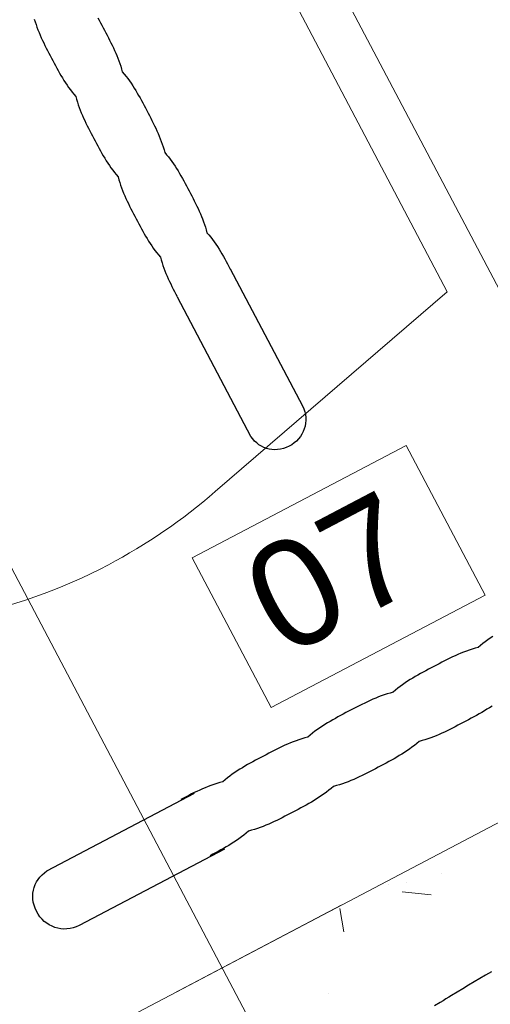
# Model space of a CAD drawing. Header units: metres. Extents: x 7408630 to 7411134, y 5569633 to 5570339.
# Tile 73 of 76: x 7410494.57 to 7410494.818, y 5569901.392 to 5569901.912. Entities that reach past the tile are written whole.
import ezdxf
from ezdxf.enums import TextEntityAlignment as Align

# ---------------------------------------------------------------- set-up
doc = ezdxf.new("R2010")
doc.units = ezdxf.units.M
doc.header["$MEASUREMENT"] = 0
doc.linetypes.add('216-500', pattern=[2.5, 1.5, -1])
doc.linetypes.add('HIDDEN2', pattern=[4.762499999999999, 3.175, -1.5875])
doc.layers.add('0-wypos-sanitarne', color=1, linetype='Continuous')
for name, color, linetype, lineweight in [('0_LEGENDA', 253, 'Continuous', 13), ('1_POSADZKA PODZIAŁY', 151, 'Continuous', 0), ('OPIS POM NOWE', 140, 'Continuous', 5), ('Opis_pom', 9, 'Continuous', 18), ('WYBURZENIA HATCH', 253, 'Continuous', 0)]:
    doc.layers.add(name, color=color, linetype=linetype, lineweight=lineweight)
doc.layers.add('Wyburzenia', color=7, linetype='Continuous', lineweight=13, true_color=0xb0b0b0)
doc.styles.add('ARIAL', font='tahoma.ttf')
doc.styles.add('ROMANS07', font='arial.ttf')

# ---------------------------------------------------------------- blocks, each defined once
blk = doc.blocks.new('A$C351F644B')
for p, q in [((-16.70716144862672, 35.71644505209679), (-13.07346640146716, 19.98303263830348)), ((13.07346640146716, 19.98303263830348), (-13.07346640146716, 19.98303263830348)), ((-20, 17.5), (20, 17.5))]:
    blk.add_line(p, q)
for centre, radius, start, end in [((11.91658841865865, 42.50000000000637), 29.41658841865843, 163.5182619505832, 180), ((11.91658841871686, 42.50000000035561), 29.41658841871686, 180.0000000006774, 193.3325782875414)]:
    blk.add_arc(centre, radius, start, end)
blk = doc.blocks.new('5rtfgvb')
for p, q in [((131012.3061175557, 14716.86133299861), (131012.2891857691, 14716.70979684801)), ((131012.2612772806, 14716.25757600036), (131012.2586849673, 14716.1071201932)), ((131012.2670582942, 14716.4078711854), (131012.2612772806, 14716.25757600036)), ((131012.2763844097, 14716.55890208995), (131012.2670582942, 14716.4078711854)), ((131012.2891857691, 14716.70979684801), (131012.2763844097, 14716.55890208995)), ((131012.2586849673, 14716.1071201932), (131012.2589336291, 14715.95719565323)), ((131012.2589336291, 14715.95719565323), (131012.2613558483, 14715.80716811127)), ((131012.2613558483, 14715.80716811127), (131012.2664635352, 14715.65780287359)), ((131012.2664635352, 14715.65780287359), (131012.2733271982, 14715.50815465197)), ((131012.2733271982, 14715.50815465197), (131012.2820166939, 14715.3590953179)), ((131012.2820166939, 14715.3590953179), (131012.2918890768, 14715.20970405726)), ((131012.2918890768, 14715.20970405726), (131012.303014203, 14715.06085273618)), ((131015.4154462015, 14715.63103476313), (131015.4307297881, 14715.48080678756)), ((131015.4307297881, 14715.48080678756), (131015.4452480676, 14715.33109071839)), ((131015.4452480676, 14715.33109071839), (131015.4586324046, 14715.18113349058)), ((131012.303014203, 14715.06085273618), (131012.3148923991, 14714.91163277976)), ((131012.3148923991, 14714.91163277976), (131012.3273314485, 14714.76260504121)), ((131012.3273314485, 14714.76260504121), (131012.3399260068, 14714.61344626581)), ((131015.4586324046, 14715.18113349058), (131015.4717057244, 14715.03143833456)), ((131015.4717057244, 14715.03143833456), (131015.484336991, 14714.88184974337)), ((131015.484336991, 14714.88184974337), (131015.4971446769, 14714.73357507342)), ((131015.4971446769, 14714.73357507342), (131015.5095225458, 14714.58526369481)), ((131012.3399260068, 14714.61344626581), (131012.352770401, 14714.46474178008)), ((131012.352770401, 14714.46474178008), (131012.3657580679, 14714.31604953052)), ((131012.3657580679, 14714.31604953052), (131012.3793188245, 14714.16740622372)), ((131012.3793188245, 14714.16740622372), (131012.3936204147, 14714.01853755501)), ((131015.5095225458, 14714.58526369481), (131015.5216138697, 14714.43692784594)), ((131015.5216138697, 14714.43692784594), (131015.5327022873, 14714.28850634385)), ((131015.5327022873, 14714.28850634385), (131015.542931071, 14714.1400114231)), ((131012.3936204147, 14714.01853755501), (131012.4091869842, 14713.87006555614)), ((131012.4091869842, 14713.87006555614), (131012.4258997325, 14713.72169144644)), ((131012.4258997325, 14713.72169144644), (131012.4446182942, 14713.57348864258)), ((131015.542931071, 14714.1400114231), (131015.5515838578, 14713.99138190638)), ((131015.5515838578, 14713.99138190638), (131015.5585173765, 14713.84260555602)), ((131015.5585173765, 14713.84260555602), (131015.5633385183, 14713.69321584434)), ((131015.5633385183, 14713.69321584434), (131015.5662604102, 14713.54409688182)), ((131012.4446182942, 14713.57348864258), (131012.4649495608, 14713.42499061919)), ((131012.4649495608, 14713.42499061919), (131012.4879662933, 14713.27715489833)), ((131012.4879662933, 14713.27715489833), (131012.5132753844, 14713.12951495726)), ((131012.5132753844, 14713.12951495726), (131012.5414499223, 14712.98211974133)), ((131015.5636511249, 14713.24513702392), (131015.5577023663, 14713.09511614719)), ((131015.5663168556, 14713.3947331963), (131015.5636511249, 14713.24513702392)), ((131015.5662604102, 14713.54409688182), (131015.5663168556, 14713.3947331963)), ((131012.5414499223, 14712.98211974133), (131012.5726698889, 14712.83455166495)), ((131012.5726698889, 14712.83455166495), (131012.6075782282, 14712.68773154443)), ((131012.6075782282, 14712.68773154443), (131012.6459251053, 14712.54120509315)), ((131015.5183285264, 14712.64364791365), (131015.4966442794, 14712.4919945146)), ((131015.5353214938, 14712.79446770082), (131015.5183285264, 14712.64364791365)), ((131015.5484461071, 14712.94495711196), (131015.5353214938, 14712.79446770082)), ((131015.5577023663, 14713.09511614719), (131015.5484461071, 14712.94495711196)), ((131012.6459251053, 14712.54120509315), (131012.6884268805, 14712.39503348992)), ((131012.6884268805, 14712.39503348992), (131012.7349769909, 14712.24877468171)), ((131012.7139025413, 14712.096740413), (131012.6968397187, 14711.94504875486)), ((131012.7349769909, 14712.24877468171), (131012.7139025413, 14712.096740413)), ((131015.4966442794, 14712.4919945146), (131015.5438041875, 14712.34535483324)), ((131015.5438041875, 14712.34535483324), (131015.5863793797, 14712.1983235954)), ((131015.5863793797, 14712.1983235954), (131015.6249429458, 14712.05094974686)), ((131012.6746423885, 14711.64225122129), (131012.6688980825, 14711.4915262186)), ((131012.6839317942, 14711.79371194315), (131012.6746423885, 14711.64225122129)), ((131012.6968397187, 14711.94504875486), (131012.6839317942, 14711.79371194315)), ((131015.6249429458, 14712.05094974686), (131015.6596748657, 14711.90281570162)), ((131015.6596748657, 14711.90281570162), (131015.6910748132, 14711.75483004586)), ((131015.6910748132, 14711.75483004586), (131015.7192162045, 14711.6061331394)), ((131015.7192162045, 14711.6061331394), (131015.7445987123, 14711.45763356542)), ((131012.6688980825, 14711.4915262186), (131012.666174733, 14711.34091490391)), ((131012.666174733, 14711.34091490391), (131012.6664478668, 14711.19070381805)), ((131012.6664478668, 14711.19070381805), (131012.669050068, 14711.04025869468)), ((131015.7445987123, 14711.45763356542), (131015.7672957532, 14711.30847168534)), ((131015.7672957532, 14711.30847168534), (131015.7879502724, 14711.15956831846)), ((131015.7879502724, 14711.15956831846), (131015.806467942, 14711.01033813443)), ((131012.669050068, 14711.04025869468), (131012.6741944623, 14710.89046364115)), ((131012.6741944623, 14710.89046364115), (131012.6812013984, 14710.74082765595)), ((131012.6812013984, 14710.74082765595), (131012.6900708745, 14710.59135073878)), ((131012.6900708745, 14710.59135073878), (131012.6999799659, 14710.44152966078)), ((131015.806467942, 14711.01033813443), (131015.82339738, 14710.86111662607)), ((131015.82339738, 14710.86111662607), (131015.8387875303, 14710.71133070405)), ((131015.8387875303, 14710.71133070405), (131015.8532813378, 14710.56190118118)), ((131015.8532813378, 14710.56190118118), (131015.8666656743, 14710.41194395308)), ((131012.6999799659, 14710.44152966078), (131012.7112850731, 14710.2922607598)), ((131012.7112850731, 14710.2922607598), (131012.7231877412, 14710.14275426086)), ((131012.7231877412, 14710.14275426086), (131012.7356390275, 14709.99358324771)), ((131015.8666656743, 14710.41194395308), (131015.8797267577, 14710.26239206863)), ((131015.8797267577, 14710.26239206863), (131015.8923947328, 14710.1123736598)), ((131015.8923947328, 14710.1123736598), (131015.905312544, 14709.96280953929)), ((131012.7356390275, 14709.99358324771), (131012.7482702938, 14709.8439946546)), ((131012.7482702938, 14709.8439946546), (131012.7611513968, 14709.69486035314)), ((131012.7611513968, 14709.69486035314), (131012.7741757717, 14709.54573828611)), ((131012.7741757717, 14709.54573828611), (131012.7877732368, 14709.39666516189)), ((131015.905312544, 14709.96280953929), (131015.9178127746, 14709.81306543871)), ((131015.9178127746, 14709.81306543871), (131015.9300142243, 14709.66344013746)), ((131015.9300142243, 14709.66344013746), (131015.9411062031, 14709.51328713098)), ((131015.9411062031, 14709.51328713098), (131015.9514451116, 14709.36350275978)), ((131012.7877732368, 14709.39666516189), (131012.8019804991, 14709.24721116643)), ((131012.8019804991, 14709.24721116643), (131012.8175837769, 14709.09830935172)), ((131012.8175837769, 14709.09830935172), (131012.8343454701, 14708.94936215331)), ((131015.9514451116, 14709.36350275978), (131015.9601014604, 14709.21314173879)), ((131015.9601014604, 14709.21314173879), (131015.9671451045, 14709.06307593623)), ((131015.9671451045, 14709.06307593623), (131015.972076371, 14708.91239677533)), ((131012.8343454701, 14708.94936215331), (131012.8528141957, 14708.8007050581)), ((131012.8528141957, 14708.8007050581), (131012.8731821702, 14708.65177721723)), ((131012.8731821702, 14708.65177721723), (131012.8960923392, 14708.50349944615)), ((131012.8960923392, 14708.50349944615), (131012.9214381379, 14708.35542968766)), ((131015.9726005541, 14708.46015081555), (131015.9667863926, 14708.30855394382)), ((131015.972076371, 14708.91239677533), (131015.9749651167, 14708.76197612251)), ((131015.9751561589, 14708.61103644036), (131015.9726005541, 14708.46015081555)), ((131015.9749651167, 14708.76197612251), (131015.9751561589, 14708.61103644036)), ((131012.9214381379, 14708.35542968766), (131012.9496493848, 14708.20760465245)), ((131012.9496493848, 14708.20760465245), (131012.9809060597, 14708.05960676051)), ((131012.9809060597, 14708.05960676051), (131013.0158511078, 14707.91235682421)), ((131015.9448057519, 14708.00490901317), (131015.9279229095, 14707.85279977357)), ((131015.9576402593, 14708.15710545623), (131015.9448057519, 14708.00490901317)), ((131015.9667863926, 14708.30855394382), (131015.9576402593, 14708.15710545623)), ((131013.0158511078, 14707.91235682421), (131013.0542714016, 14707.76497073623)), ((131013.0542714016, 14707.76497073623), (131013.0969531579, 14707.61838155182)), ((131013.0969531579, 14707.61838155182), (131013.1436832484, 14707.47170516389)), ((131013.1436832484, 14707.47170516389), (131013.1224655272, 14707.31965865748)), ((131015.9279229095, 14707.85279977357), (131015.9066353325, 14707.69988139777)), ((131015.9066353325, 14707.69988139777), (131015.953370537, 14707.55652474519)), ((131015.953370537, 14707.55652474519), (131015.9956066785, 14707.41177362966)), ((131015.9956066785, 14707.41177362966), (131016.0339989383, 14707.26640559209)), ((131013.0923515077, 14707.01661795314), (131013.0830621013, 14706.86515722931)), ((131013.105259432, 14707.16795476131), (131013.0923515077, 14707.01661795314)), ((131013.1224655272, 14707.31965865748), (131013.105259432, 14707.16795476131)), ((131016.0339989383, 14707.26640559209), (131016.0685717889, 14707.12013408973)), ((131016.0685717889, 14707.12013408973), (131016.0998738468, 14706.97329461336)), ((131016.0998738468, 14706.97329461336), (131016.1279173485, 14706.82574388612)), ((131013.0773177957, 14706.71443222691), (131013.0747254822, 14706.56397642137)), ((131013.0747254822, 14706.56397642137), (131013.0749986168, 14706.41376533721)), ((131013.0749986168, 14706.41376533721), (131013.0776008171, 14706.26332021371)), ((131013.0830621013, 14706.86515722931), (131013.0773177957, 14706.71443222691)), ((131016.1279173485, 14706.82574388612), (131016.1532509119, 14706.67781739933)), ((131016.1532509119, 14706.67781739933), (131016.1759112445, 14706.52908533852)), ((131016.1759112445, 14706.52908533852), (131016.1966968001, 14706.38033747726)), ((131016.1966968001, 14706.38033747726), (131016.2152022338, 14706.23125056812)), ((131013.0776008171, 14706.26332021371), (131013.0827452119, 14706.11352516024)), ((131013.0827452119, 14706.11352516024), (131013.0897521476, 14705.96388917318)), ((131013.0897521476, 14705.96388917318), (131013.098621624, 14705.81441225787)), ((131016.2152022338, 14706.23125056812), (131016.2321316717, 14706.08202905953)), ((131016.2321316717, 14706.08202905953), (131016.2475095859, 14705.93238640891)), ((131016.2475095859, 14705.93238640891), (131016.2619911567, 14705.78310016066)), ((131013.098621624, 14705.81441225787), (131013.1085307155, 14705.66459117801)), ((131013.1085307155, 14705.66459117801), (131013.1199790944, 14705.51533451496)), ((131013.1199790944, 14705.51533451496), (131013.1318939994, 14705.36568473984)), ((131013.1318939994, 14705.36568473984), (131013.1443452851, 14705.21651372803)), ((131016.2619911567, 14705.78310016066), (131016.2756253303, 14705.63359721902)), ((131016.2756253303, 14705.63359721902), (131016.2886497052, 14705.48447515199)), ((131016.2886497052, 14705.48447515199), (131016.3012442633, 14705.33531637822)), ((131016.3012442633, 14705.33531637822), (131016.3140886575, 14705.18661189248)), ((131013.1443452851, 14705.21651372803), (131013.1569765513, 14705.06692513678)), ((131013.1569765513, 14705.06692513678), (131013.1698209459, 14704.91822065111)), ((131013.1698209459, 14704.91822065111), (131013.1828086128, 14704.76952840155)), ((131016.3140886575, 14705.18661189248), (131016.3265032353, 14705.03787069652)), ((131016.3265032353, 14705.03787069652), (131016.3384879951, 14704.88909279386)), ((131016.3384879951, 14704.88909279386), (131016.349482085, 14704.74008596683)), ((131013.1828086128, 14704.76952840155), (131013.1963693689, 14704.62088509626)), ((131013.1963693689, 14704.62088509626), (131013.210396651, 14704.47184868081)), ((131013.210396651, 14704.47184868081), (131013.2259632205, 14704.32337668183)), ((131013.2259632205, 14704.32337668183), (131013.2426759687, 14704.17500257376)), ((131016.349482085, 14704.74008596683), (131016.3596043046, 14704.59114899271)), ((131016.3596043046, 14704.59114899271), (131016.3681505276, 14704.44207742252)), ((131016.3681505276, 14704.44207742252), (131016.3751207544, 14704.29287125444)), ((131016.3751207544, 14704.29287125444), (131016.3798353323, 14704.14303949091)), ((131013.2426759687, 14704.17500257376), (131013.2611079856, 14704.02677529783)), ((131013.2611079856, 14704.02677529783), (131013.2814392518, 14703.87827727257)), ((131013.2814392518, 14703.87827727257), (131013.3043127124, 14703.73042931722)), ((131016.3798353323, 14704.14303949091), (131016.3826506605, 14703.99347847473)), ((131016.382743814, 14703.84368497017), (131016.3801147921, 14703.69365898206)), ((131016.3826506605, 14703.99347847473), (131016.382743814, 14703.84368497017)), ((131013.3043127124, 14703.73042931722), (131013.3296218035, 14703.5827893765)), ((131013.3296218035, 14703.5827893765), (131013.3577963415, 14703.43539415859)), ((131013.3577963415, 14703.43539415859), (131013.3890163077, 14703.28782608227)), ((131013.3890163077, 14703.28782608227), (131013.4240679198, 14703.14101820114)), ((131016.3650076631, 14703.39233289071), (131016.3520630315, 14703.24142589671)), ((131016.3742272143, 14703.5429217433), (131016.3650076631, 14703.39233289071)), ((131016.3801147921, 14703.69365898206), (131016.3742272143, 14703.5429217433)), ((131013.4240679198, 14703.14101820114), (131013.4625825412, 14702.99421743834)), ((131013.4625825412, 14702.99421743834), (131013.5053708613, 14702.84807030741)), ((131013.5053708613, 14702.84807030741), (131013.5522075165, 14702.70183597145)), ((131016.3351067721, 14703.09017629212), (131016.3138890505, 14702.93812978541)), ((131016.3138890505, 14702.93812978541), (131016.360835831, 14702.79060599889)), ((131016.3520630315, 14703.24142589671), (131016.3351067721, 14703.09017629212)), ((131016.360835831, 14702.79060599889), (131016.4033778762, 14702.64227307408)), ((131013.5006993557, 14702.24543483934), (131013.4911601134, 14702.0935198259)), ((131013.5137138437, 14702.3972137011), (131013.5006993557, 14702.24543483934)), ((131013.5308832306, 14702.54934741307), (131013.5137138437, 14702.3972137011)), ((131013.5522075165, 14702.70183597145), (131013.5308832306, 14702.54934741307)), ((131016.4033778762, 14702.64227307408), (131016.4418715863, 14702.49402735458)), ((131016.4418715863, 14702.49402735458), (131016.4766769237, 14702.34503367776)), ((131016.4766769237, 14702.34503367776), (131016.5082935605, 14702.19620062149)), ((131013.4854525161, 14701.94236500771), (131013.4827903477, 14701.79103732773)), ((131013.4827903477, 14701.79103732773), (131013.4831001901, 14701.64039642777)), ((131013.4911601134, 14702.0935198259), (131013.4854525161, 14701.94236500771)), ((131016.5082935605, 14702.19620062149), (131016.5365083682, 14702.04664408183)), ((131016.5365083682, 14702.04664408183), (131016.5621442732, 14701.89686729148)), ((131016.5621442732, 14701.89686729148), (131016.5849147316, 14701.74684577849)), ((131016.5849147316, 14701.74684577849), (131016.6057859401, 14701.59709501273)), ((131013.4831001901, 14701.64039642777), (131013.4857390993, 14701.48952148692)), ((131013.4857390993, 14701.48952148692), (131013.4909202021, 14701.33929661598)), ((131013.4909202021, 14701.33929661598), (131013.4979760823, 14701.18908754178)), ((131013.4979760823, 14701.18908754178), (131013.5068822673, 14701.03918080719)), ((131016.6057859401, 14701.59709501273), (131016.6244014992, 14701.4467186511)), ((131016.6244014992, 14701.4467186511), (131016.6415476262, 14701.29664974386)), ((131016.6415476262, 14701.29664974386), (131016.6570111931, 14701.14600418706)), ((131013.5068822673, 14701.03918080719), (131013.5169713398, 14700.8889421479)), ((131013.5169713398, 14700.8889421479), (131013.5284564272, 14700.73925566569)), ((131013.5284564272, 14700.73925566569), (131013.5404080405, 14700.58917607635)), ((131016.6570111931, 14701.14600418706), (131016.6715784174, 14700.99571503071)), ((131016.6715784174, 14700.99571503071), (131016.6853227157, 14700.8449226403)), ((131016.6853227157, 14700.8449226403), (131016.6984939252, 14700.69408130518)), ((131016.6988013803, 14700.69555073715), (131017.3939002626, 14692.55667710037)), ((131013.5404080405, 14700.58917607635), (131013.5528960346, 14700.43957524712)), ((131014.2699117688, 14692.13025844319), (131013.5549868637, 14700.41002443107)), ((131017.3997808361, 14692.39150295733), (131017.3886956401, 14692.23065255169)), ((131017.3939002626, 14692.55667710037), (131017.3939002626, 14692.55667710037)), ((131017.3939002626, 14692.55667710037), (131017.3997808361, 14692.39150295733)), ((131014.3052606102, 14691.97828051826), (131014.2699117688, 14692.13025844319)), ((131014.3541729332, 14691.83308935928), (131014.3052606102, 14691.97828051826)), ((131014.4160267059, 14691.695209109), (131014.3541729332, 14691.83308935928)), ((131017.3199312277, 14691.92560977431), (131017.2638244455, 14691.78328350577)), ((131017.361991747, 14692.07525115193), (131017.3199312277, 14691.92560977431)), ((131017.3886956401, 14692.23065255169), (131017.361991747, 14692.07525115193)), ((131014.4902942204, 14691.56574924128), (131014.4160267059, 14691.695209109)), ((131014.5759480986, 14691.44491064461), (131014.4902942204, 14691.56574924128)), ((131014.672485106, 14691.33351624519), (131014.5759480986, 14691.44491064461)), ((131014.7789844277, 14691.23220898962), (131014.672485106, 14691.33351624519)), ((131017.0163073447, 14691.40322698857), (131016.9105132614, 14691.29518993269)), ((131017.1112856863, 14691.52130845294), (131017.0163073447, 14691.40322698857)), ((131017.1938269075, 14691.64814130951), (131017.1112856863, 14691.52130845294)), ((131017.2638244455, 14691.78328350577), (131017.1938269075, 14691.64814130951)), ((131014.8953604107, 14691.1419917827), (131014.7789844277, 14691.23220898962)), ((131015.0202868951, 14691.0631843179), (131014.8953604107, 14691.1419917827)), ((131015.1535471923, 14690.99663399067), (131015.0202868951, 14691.0631843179)), ((131015.2941016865, 14690.94268496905), (131015.1535471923, 14690.99663399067)), ((131015.4416969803, 14690.90261446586), (131015.2941016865, 14690.94268496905)), ((131015.5951746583, 14690.87646786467), (131015.4416969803, 14690.90261446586)), ((131015.7542935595, 14690.86537910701), (131015.5951746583, 14690.87646786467)), ((131015.917870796, 14690.86968012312), (131015.7542935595, 14690.86537910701)), ((131016.0812359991, 14690.88998226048), (131015.917870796, 14690.86968012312)), ((131016.2385884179, 14690.92492420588), (131016.0812359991, 14690.88998226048)), ((131016.3894039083, 14690.9738839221), (131016.2385884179, 14690.92492420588)), ((131016.5326097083, 14691.03590388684), (131016.3894039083, 14690.9738839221)), ((131016.6677882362, 14691.11080412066), (131016.5326097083, 14691.03590388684)), ((131016.7940222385, 14691.19749606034), (131016.6677882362, 14691.11080412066)), ((131016.9105132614, 14691.29518993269), (131016.7940222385, 14691.19749606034))]:
    blk.add_line(p, q)
blk = doc.blocks.new('umywalka niep')
for p, q in [((-64.28214551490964, 43.07606613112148), (-64.14689258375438, 43.15557292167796)), ((-64.14689258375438, 43.15557292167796), (-64.00356712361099, 43.22228551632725)), ((-64.00356712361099, 43.22228551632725), (-63.85247375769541, 43.27513773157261)), ((-63.85247375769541, 43.27513773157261), (-63.69483098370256, 43.31367263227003)), ((-63.69483098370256, 43.31367263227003), (-63.53124804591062, 43.33728097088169)), ((-63.53124804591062, 43.33728097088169), (-54.72838411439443, 43.34550581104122)), ((-55.36657080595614, 43.38404071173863), (-55.52558438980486, 43.38434533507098)), ((-55.20710028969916, 43.38312684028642), (-55.36657080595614, 43.38404071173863)), ((-55.04808670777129, 43.3817560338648), (-55.20710028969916, 43.38312684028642)), ((-54.8886161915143, 43.37886210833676), (-55.04808670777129, 43.3817560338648)), ((-54.72960260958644, 43.37474968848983), (-54.8886161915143, 43.37886210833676)), ((-54.57043671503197, 43.36865721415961), (-54.72960260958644, 43.37474968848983)), ((-54.41142313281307, 43.3605846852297), (-54.57043671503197, 43.36865721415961)), ((-54.25195261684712, 43.34977054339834), (-54.41142313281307, 43.3605846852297)), ((-54.09293903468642, 43.33651941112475), (-54.25195261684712, 43.34977054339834)), ((-53.93346851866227, 43.32006973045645), (-54.09293903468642, 43.33651941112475)), ((-53.77445493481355, 43.30042150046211), (-53.93346851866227, 43.32006973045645)), ((-53.61498441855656, 43.27666085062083), (-53.77445493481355, 43.30042150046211)), ((-53.45597083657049, 43.24924471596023), (-53.61498441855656, 43.27666085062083)), ((-53.29695725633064, 43.21741153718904), (-53.45597083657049, 43.24924471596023)), ((-53.13794367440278, 43.18116131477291), (-53.29695725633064, 43.21741153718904)), ((-52.97938703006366, 43.21741153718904), (-53.13794367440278, 43.18116131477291)), ((-52.82128731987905, 43.2493970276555), (-52.97938703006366, 43.21741153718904)), ((-52.66288298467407, 43.27681316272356), (-52.82128731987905, 43.2493970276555)), ((-52.50478327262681, 43.30057381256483), (-52.66288298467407, 43.27681316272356)), ((-52.34622662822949, 43.32022204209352), (-52.50478327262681, 43.30057381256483)), ((-52.1881269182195, 43.33667172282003), (-52.34622662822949, 43.32022204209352)), ((-52.03002720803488, 43.35007516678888), (-52.1881269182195, 43.33667172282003)), ((-51.87192749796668, 43.36088930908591), (-52.03002720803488, 43.35007516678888)), ((-51.71337085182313, 43.36896183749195), (-51.87192749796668, 43.36088930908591)), ((-51.55527113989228, 43.37505431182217), (-51.71337085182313, 43.36896183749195)), ((-51.39717142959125, 43.37931904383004), (-51.55527113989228, 43.37505431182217)), ((-51.23907171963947, 43.38236528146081), (-51.39717142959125, 43.37931904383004)), ((-51.08051507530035, 43.38373608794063), (-51.23907171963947, 43.38236528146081)), ((-50.92241536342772, 43.38464995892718), (-51.08051507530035, 43.38373608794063)), ((-50.76431565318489, 43.38495458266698), (-50.92241536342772, 43.38464995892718)), ((-50.60621594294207, 43.38510689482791), (-50.76431565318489, 43.38495458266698)), ((-50.44720236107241, 43.38495458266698), (-50.60621594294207, 43.38510689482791)), ((-50.2886457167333, 43.38464995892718), (-50.44720236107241, 43.38495458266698)), ((-50.12963213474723, 43.38373608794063), (-50.2886457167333, 43.38464995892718)), ((-49.97107548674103, 43.38236528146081), (-50.12963213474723, 43.38373608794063)), ((-49.8120619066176, 43.37931904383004), (-49.97107548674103, 43.38236528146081)), ((-49.65350526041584, 43.37520662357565), (-49.8120619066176, 43.37931904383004)), ((-49.49494861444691, 43.36911414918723), (-49.65350526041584, 43.37520662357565)), ((-49.3363919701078, 43.36104162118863), (-49.49494861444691, 43.36911414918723)), ((-49.17737838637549, 43.35022747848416), (-49.3363919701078, 43.36104162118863)), ((-49.01882174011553, 43.33697634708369), (-49.17737838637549, 43.35022747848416)), ((-48.86026509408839, 43.32067897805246), (-49.01882174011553, 43.33697634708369)), ((-48.70170844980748, 43.30103074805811), (-48.86026509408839, 43.32067897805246)), ((-48.54269486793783, 43.27757472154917), (-48.70170844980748, 43.30103074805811)), ((-48.38413822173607, 43.25031089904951), (-48.54269486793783, 43.27757472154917)), ((-48.22558157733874, 43.21847771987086), (-48.38413822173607, 43.25031089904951)), ((-48.06702492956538, 43.18237980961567), (-48.22558157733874, 43.21847771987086)), ((-47.9080113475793, 43.21847771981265), (-48.06702492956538, 43.18237980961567)), ((-47.7494547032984, 43.25031089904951), (-47.9080113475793, 43.21847771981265)), ((-47.59044112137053, 43.27757472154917), (-47.7494547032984, 43.25031089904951)), ((-47.43188447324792, 43.30118305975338), (-47.59044112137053, 43.27757472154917)), ((-47.27287089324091, 43.32083129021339), (-47.43188447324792, 43.30118305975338)), ((-47.11431424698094, 43.33728097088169), (-47.27287089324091, 43.32083129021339)), ((-46.95575760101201, 43.35068441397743), (-47.11431424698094, 43.33728097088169)), ((-46.79720095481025, 43.36149855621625), (-46.95575760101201, 43.35068441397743)), ((-46.6381873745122, 43.3695710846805), (-46.79720095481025, 43.36149855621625)), ((-46.47963072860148, 43.37566355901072), (-46.6381873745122, 43.3695710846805)), ((-46.32092176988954, 43.37992829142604), (-46.47963072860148, 43.37566355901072)), ((-46.16236512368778, 43.38297452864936), (-46.32092176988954, 43.37992829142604)), ((-46.00335154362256, 43.38449764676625), (-46.16236512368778, 43.38297452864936)), ((-45.8447948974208, 43.38541151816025), (-46.00335154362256, 43.38449764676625)), ((-45.68623824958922, 43.38571614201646), (-45.8447948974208, 43.38541151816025)), ((-45.52768160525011, 43.38586845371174), (-45.68623824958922, 43.38571614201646)), ((-45.36866802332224, 43.38571614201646), (-45.52768160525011, 43.38586845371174)), ((-45.21011137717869, 43.38541151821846), (-45.36866802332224, 43.38571614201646)), ((-45.05125010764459, 43.38449764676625), (-45.21011137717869, 43.38541151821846)), ((-44.89269346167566, 43.38297452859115), (-45.05125010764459, 43.38449764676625)), ((-44.7336798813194, 43.37992829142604), (-44.89269346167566, 43.38297452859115)), ((-44.57512323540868, 43.37581587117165), (-44.7336798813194, 43.37992829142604)), ((-44.41656658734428, 43.36972339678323), (-44.57512323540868, 43.37581587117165)), ((-44.25800994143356, 43.36165086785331), (-44.41656658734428, 43.36972339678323)), ((-44.0989963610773, 43.35083672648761), (-44.25800994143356, 43.36165086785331)), ((-43.94043971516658, 43.33758559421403), (-44.0989963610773, 43.35083672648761)), ((-43.78173075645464, 43.32113591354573), (-43.94043971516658, 43.33758559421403)), ((-43.62317411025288, 43.30148768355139), (-43.78173075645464, 43.32113591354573)), ((-43.46416053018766, 43.27803165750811), (-43.62317411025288, 43.30148768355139)), ((-43.3056038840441, 43.25076783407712), (-43.46416053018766, 43.27803165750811)), ((-43.14704723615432, 43.21908696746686), (-43.3056038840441, 43.25076783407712)), ((-42.98849058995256, 43.18314136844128), (-43.14704723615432, 43.21908696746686)), ((-42.82993394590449, 43.21908696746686), (-42.98849058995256, 43.18314136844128)), ((-42.67183423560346, 43.25076783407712), (-42.82993394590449, 43.21908696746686)), ((-42.51373452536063, 43.2780316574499), (-42.67183423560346, 43.25076783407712)), ((-42.35563481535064, 43.30163999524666), (-42.51373452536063, 43.2780316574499)), ((-42.19707816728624, 43.32128822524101), (-42.35563481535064, 43.30163999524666)), ((-42.03897845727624, 43.33773790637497), (-42.19707816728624, 43.32128822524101)), ((-41.88087874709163, 43.35114134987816), (-42.03897845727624, 43.33773790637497)), ((-41.72277903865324, 43.3621078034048), (-41.88087874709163, 43.35114134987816)), ((-41.56422239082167, 43.3701803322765), (-41.72277903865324, 43.3621078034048)), ((-41.40612268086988, 43.37657743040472), (-41.56422239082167, 43.3701803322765)), ((-41.24802297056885, 43.38084216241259), (-41.40612268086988, 43.37657743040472)), ((-41.08992326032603, 43.38388840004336), (-41.24802297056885, 43.38084216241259)), ((-40.93151892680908, 43.38556383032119), (-41.08992326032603, 43.38388840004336)), ((-40.77341921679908, 43.38647770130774), (-40.93151892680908, 43.38556383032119)), ((-40.61531950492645, 43.38678232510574), (-40.77341921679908, 43.38647770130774)), ((-40.45721979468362, 43.38693463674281), (-40.61531950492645, 43.38678232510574)), ((-40.29866314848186, 43.38678232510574), (-40.45721979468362, 43.38693463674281)), ((-40.14025881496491, 43.38647770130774), (-40.29866314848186, 43.38678232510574)), ((-39.98170216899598, 43.38556383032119), (-40.14025881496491, 43.38647770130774)), ((-39.82360245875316, 43.38388840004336), (-39.98170216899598, 43.38556383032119)), ((-39.66504581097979, 43.38084216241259), (-39.82360245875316, 43.38388840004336)), ((-39.50694610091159, 43.37657743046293), (-39.66504581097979, 43.38084216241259)), ((-39.34838945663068, 43.37033264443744), (-39.50694610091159, 43.37657743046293)), ((-39.19028974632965, 43.36226011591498), (-39.34838945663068, 43.37033264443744)), ((-39.03173310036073, 43.35129366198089), (-39.19028974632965, 43.36226011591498)), ((-38.87348107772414, 43.33804252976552), (-39.03173310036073, 43.35129366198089)), ((-38.71492443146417, 43.32174516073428), (-38.87348107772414, 43.33804252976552)), ((-38.55682472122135, 43.30209693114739), (-38.71492443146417, 43.32174516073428)), ((-38.39826807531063, 43.27864090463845), (-38.55682472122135, 43.30209693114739)), ((-38.24016836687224, 43.25152939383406), (-38.39826807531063, 43.27864090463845)), ((-38.08176402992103, 43.22000083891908), (-38.24016836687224, 43.25152939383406)), ((-37.92366431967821, 43.18435986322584), (-38.08176402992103, 43.22000083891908)), ((-37.76373686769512, 43.22000083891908), (-37.92366431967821, 43.18435986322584)), ((-37.60426635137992, 43.25152939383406), (-37.76373686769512, 43.22000083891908)), ((-37.44479583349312, 43.27879321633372), (-37.60426635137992, 43.25152939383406)), ((-37.28532531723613, 43.30224924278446), (-37.44479583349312, 43.27879321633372)), ((-37.12555017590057, 43.32189747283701), (-37.28532531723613, 43.30224924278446)), ((-36.96607965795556, 43.33834715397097), (-37.12555017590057, 43.32189747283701)), ((-64.80731680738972, 42.50687671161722), (-64.7250684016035, 42.64152039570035)), ((-64.7250684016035, 42.64152039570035), (-64.63063505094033, 42.76626380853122)), ((-64.63063505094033, 42.76626380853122), (-64.52493061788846, 42.880954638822)), ((-64.52493061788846, 42.880954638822), (-64.40841204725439, 42.98422207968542)), ((-64.40841204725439, 42.98422207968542), (-64.28214551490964, 43.07606613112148)), ((-64.97394598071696, 42.05161656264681), (-64.93251715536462, 42.21123939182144)), ((-64.93251715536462, 42.21123939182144), (-64.87692332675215, 42.36339893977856)), ((-64.87692332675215, 42.36339893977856), (-64.80731680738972, 42.50687671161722)), ((-65.01019620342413, 41.71165649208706), (-64.99999130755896, 41.88468276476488)), ((-65.00349448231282, 41.53741172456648), (-65.01019620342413, 41.71165649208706)), ((-64.99999130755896, 41.88468276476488), (-64.97394598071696, 42.05161656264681)), ((-64.98080001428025, 41.36819324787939), (-65.00349448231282, 41.53741172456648)), ((-64.94272204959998, 41.20461031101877), (-64.98080001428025, 41.36819324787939)), ((-64.89017445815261, 41.04788140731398), (-64.94272204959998, 41.20461031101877)), ((-64.82330955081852, 40.89846347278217), (-64.89017445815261, 41.04788140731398)), ((-64.74319351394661, 40.75742269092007), (-64.82330955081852, 40.89846347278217)), ((-64.65058790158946, 40.62567293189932), (-64.74319351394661, 40.75742269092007)), ((-64.54610196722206, 40.50428038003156), (-64.65058790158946, 40.62567293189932)), ((-64.43004033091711, 40.39339734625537), (-64.54610196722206, 40.50428038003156)), ((-64.30362148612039, 40.29485157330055), (-64.43004033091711, 40.39339734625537)), ((-64.16730237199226, 40.20879537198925), (-64.30362148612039, 40.29485157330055)), ((-64.02214916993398, 40.13675186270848), (-64.16730237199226, 40.20879537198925)), ((-63.86800956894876, 40.07887335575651), (-64.02214916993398, 40.13675186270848)), ((-63.70640668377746, 40.0366829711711), (-63.86800956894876, 40.07887335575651)), ((-63.53764514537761, 40.0104853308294), (-63.70640668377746, 40.0366829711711)), ((-63.36279112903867, 40.0018035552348), (-63.53764514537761, 40.0104853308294)), ((-55.38012656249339, 40.04186157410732), (-55.54051095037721, 40.04155695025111)), ((-55.21974217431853, 40.04277544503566), (-55.38012656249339, 40.04186157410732)), ((-55.05981472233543, 40.04460318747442), (-55.21974217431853, 40.04277544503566)), ((-54.89943033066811, 40.04734480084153), (-55.05981472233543, 40.04460318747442)), ((-54.73950287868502, 40.05191415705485), (-54.89943033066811, 40.04734480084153)), ((-54.57911849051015, 40.05800663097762), (-54.73950287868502, 40.05191415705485)), ((-54.41919103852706, 40.0665360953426), (-54.57911849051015, 40.05800663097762)), ((-54.2588066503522, 40.07704561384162), (-54.41919103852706, 40.0665360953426)), ((-54.09842226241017, 40.09060136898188), (-54.2588066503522, 40.07704561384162)), ((-53.9380378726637, 40.10689873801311), (-54.09842226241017, 40.09060136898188)), ((-53.77811042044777, 40.1268515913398), (-53.9380378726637, 40.10689873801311)), ((-53.61772603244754, 40.15015530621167), (-53.77811042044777, 40.1268515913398)), ((-53.45779858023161, 40.177419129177), (-53.61772603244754, 40.15015530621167)), ((-53.29741419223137, 40.20894768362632), (-53.45779858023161, 40.177419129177)), ((-53.13748673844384, 40.24519790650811), (-53.29741419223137, 40.20894768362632)), ((-52.97893009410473, 40.20909999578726), (-53.13748673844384, 40.24519790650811)), ((-52.8208303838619, 40.17757144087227), (-52.97893009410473, 40.20909999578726)), ((-52.66273067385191, 40.1503076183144), (-52.8208303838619, 40.17757144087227)), ((-52.50463096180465, 40.12700390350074), (-52.66273067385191, 40.1503076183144)), ((-52.34607431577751, 40.10720336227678), (-52.50463096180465, 40.12700390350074)), ((-52.18797460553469, 40.09090599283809), (-52.34607431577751, 40.10720336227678)), ((-52.02987489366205, 40.07750254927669), (-52.18797460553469, 40.09090599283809)), ((-51.87177518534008, 40.06699303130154), (-52.02987489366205, 40.07750254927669)), ((-51.71321853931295, 40.05846356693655), (-51.87177518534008, 40.06699303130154)), ((-51.55511882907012, 40.05237109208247), (-51.71321853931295, 40.05846356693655)), ((-51.3970191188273, 40.04795404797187), (-51.55511882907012, 40.05237109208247)), ((-51.23891940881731, 40.04521243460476), (-51.3970191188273, 40.04795404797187)), ((-51.08066738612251, 40.04338469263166), (-51.23891940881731, 40.04521243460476)), ((-50.92256767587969, 40.04262313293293), (-51.08066738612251, 40.04338469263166)), ((-50.76446796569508, 40.04231850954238), (-50.92256767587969, 40.04262313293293)), ((-50.60636825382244, 40.04247082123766), (-50.76446796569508, 40.04231850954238)), ((-50.44781160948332, 40.04231850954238), (-50.60636825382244, 40.04247082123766)), ((-50.28925496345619, 40.04262313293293), (-50.44781160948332, 40.04231850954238)), ((-50.13024138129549, 40.04353700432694), (-50.28925496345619, 40.04262313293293)), ((-49.97138011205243, 40.0453647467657), (-50.13024138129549, 40.04353700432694)), ((-49.8120619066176, 40.04810636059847), (-49.97138011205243, 40.0453647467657)), ((-49.6530483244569, 40.0525234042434), (-49.8120619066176, 40.04810636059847)), ((-49.49403474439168, 40.05861587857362), (-49.6530483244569, 40.0525234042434)), ((-49.33517347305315, 40.0671453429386), (-49.49403474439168, 40.05861587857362)), ((-49.17615989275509, 40.07765486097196), (-49.33517347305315, 40.0671453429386)), ((-49.01775555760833, 40.09105830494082), (-49.17615989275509, 40.07765486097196)), ((-48.85950353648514, 40.10735567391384), (-49.01775555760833, 40.09105830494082)), ((-48.70170844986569, 40.12715621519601), (-48.85950353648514, 40.10735567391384)), ((-48.54421798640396, 40.15045993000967), (-48.70170844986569, 40.12715621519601)), ((-48.38733676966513, 40.17787606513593), (-48.54421798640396, 40.15045993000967)), ((-48.23076017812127, 40.20940461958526), (-48.38733676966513, 40.17787606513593)), ((-48.07524976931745, 40.24580715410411), (-48.23076017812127, 40.20940461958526)), ((-47.91577925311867, 40.20955693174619), (-48.07524976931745, 40.24580715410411)), ((-47.7567656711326, 40.178028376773), (-47.91577925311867, 40.20955693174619)), ((-47.59729515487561, 40.15076455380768), (-47.7567656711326, 40.178028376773)), ((-47.43828157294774, 40.12746083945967), (-47.59729515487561, 40.15076455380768)), ((-47.27881105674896, 40.10766029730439), (-47.43828157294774, 40.12746083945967)), ((-47.11979747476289, 40.09136292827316), (-47.27881105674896, 40.10766029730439)), ((-46.96047926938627, 40.07795948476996), (-47.11979747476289, 40.09136292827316)), ((-46.80146568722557, 40.06744996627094), (-46.96047926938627, 40.07795948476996)), ((-46.64199517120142, 40.05907281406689), (-46.80146568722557, 40.06744996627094)), ((-46.4829815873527, 40.05298033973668), (-46.64199517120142, 40.05907281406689)), ((-46.32351107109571, 40.04856329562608), (-46.4829815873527, 40.05298033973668)), ((-46.16449748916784, 40.0459739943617), (-46.32351107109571, 40.04856329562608)), ((-46.00502697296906, 40.04414625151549), (-46.16449748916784, 40.0459739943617)), ((-45.84601339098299, 40.04353700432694), (-46.00502697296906, 40.04414625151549)), ((-45.68684749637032, 40.0432323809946), (-45.84601339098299, 40.04353700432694)), ((-45.52783391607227, 40.04338469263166), (-45.68684749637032, 40.0432323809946)), ((-45.36836339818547, 40.0432323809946), (-45.52783391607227, 40.04338469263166)), ((-45.20934981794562, 40.04353700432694), (-45.36836339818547, 40.0432323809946)), ((-45.04987930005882, 40.04414625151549), (-45.20934981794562, 40.04353700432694)), ((-44.89086571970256, 40.0459739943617), (-45.04987930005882, 40.04414625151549)), ((-44.73139520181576, 40.04871560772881), (-44.89086571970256, 40.0459739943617)), ((-44.57238162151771, 40.05313265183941), (-44.73139520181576, 40.04871560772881)), ((-44.41321572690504, 40.05922512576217), (-44.57238162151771, 40.05313265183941)), ((-44.25420214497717, 40.06760227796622), (-44.41321572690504, 40.05922512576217)), ((-44.09473162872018, 40.07811179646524), (-44.25420214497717, 40.06760227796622)), ((-43.93571804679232, 40.09151524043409), (-44.09473162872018, 40.07811179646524)), ((-43.77624753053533, 40.10781260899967), (-43.93571804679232, 40.09151524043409)), ((-43.61723394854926, 40.12761315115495), (-43.77624753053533, 40.10781260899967)), ((-43.45776343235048, 40.15091686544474), (-43.61723394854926, 40.12761315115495)), ((-43.29874984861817, 40.17833300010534), (-43.45776343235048, 40.15091686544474)), ((-43.13973626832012, 40.21001386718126), (-43.29874984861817, 40.17833300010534)), ((-42.98072268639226, 40.24656871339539), (-43.13973626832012, 40.21001386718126)), ((-42.82262297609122, 40.21001386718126), (-42.98072268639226, 40.24656871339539)), ((-42.66498020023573, 40.17848531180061), (-42.82262297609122, 40.21001386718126)), ((-42.50733742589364, 40.15106917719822), (-42.66498020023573, 40.17848531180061)), ((-42.34969465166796, 40.12776546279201), (-42.50733742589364, 40.15106917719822)), ((-42.19189956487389, 40.10796492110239), (-42.34969465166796, 40.12776546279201)), ((-42.03425679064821, 40.09166755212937), (-42.19189956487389, 40.10796492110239)), ((-41.87661401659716, 40.07826410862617), (-42.03425679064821, 40.09166755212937)), ((-41.71897124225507, 40.06790690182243), (-41.87661401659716, 40.07826410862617)), ((-41.56087153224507, 40.05952975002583), (-41.71897124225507, 40.06790690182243)), ((-41.40322875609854, 40.05343727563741), (-41.56087153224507, 40.05952975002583)), ((-41.24558598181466, 40.04917254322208), (-41.40322875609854, 40.05343727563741)), ((-41.08794320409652, 40.04658324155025), (-41.24558598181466, 40.04917254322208)), ((-40.93030042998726, 40.04490781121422), (-41.08794320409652, 40.04658324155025)), ((-40.77265765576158, 40.04429856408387), (-40.93030042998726, 40.04490781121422)), ((-40.61501488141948, 40.04399393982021), (-40.77265765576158, 40.04429856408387)), ((-40.4573721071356, 40.04414625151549), (-40.61501488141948, 40.04399393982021)), ((-40.29835852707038, 40.04399393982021), (-40.4573721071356, 40.04414625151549)), ((-40.13919263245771, 40.04429856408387), (-40.29835852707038, 40.04399393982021)), ((-39.9797221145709, 40.04490781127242), (-40.13919263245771, 40.04429856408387)), ((-39.82040390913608, 40.04673555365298), (-39.9797221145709, 40.04490781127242)), ((-39.66047645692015, 40.04932485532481), (-39.82040390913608, 40.04673555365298)), ((-39.50100594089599, 40.05358958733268), (-39.66047645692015, 40.04932485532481)), ((-39.34153542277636, 40.05968206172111), (-39.50100594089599, 40.05358958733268)), ((-39.18221721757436, 40.0680592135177), (-39.34153542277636, 40.05968206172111)), ((-39.02274670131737, 40.07856873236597), (-39.18221721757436, 40.0680592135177)), ((-38.86373311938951, 40.09197217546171), (-39.02274670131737, 40.07856873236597)), ((-38.70502416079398, 40.10826954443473), (-38.86373311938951, 40.09197217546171)), ((-63.36279112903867, 40.0018035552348), (-63.36279112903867, 40.0018035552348)), ((-54.71041131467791, 40.0018035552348), (-63.36279112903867, 40.0018035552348))]:
    blk.add_line(p, q)
blk = doc.blocks.new('gvb')
at = {"linetype": '216-500', "ltscale": 5}
blk.add_circle((130739.9685686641, 14582.74550670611), 74.99999999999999, dxfattribs=at)
blk = doc.blocks.new('A$Cfa5879fe')
at = {"linetype": 'Continuous'}
blk.add_lwpolyline([(0.2720685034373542, -0.4463187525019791), (0.2718966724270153, -0.4498074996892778), (0.2717187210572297, -0.453295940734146), (0.2715345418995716, -0.4567840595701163), (0.271344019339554, -0.4602718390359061), (0.2711470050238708, -0.4637592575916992), (0.2709433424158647, -0.4672462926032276), (0.2707328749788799, -0.4707329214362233), (0.2706250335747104, -0.4724760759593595), (0.2705153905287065, -0.4742191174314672), (0.2704038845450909, -0.4759620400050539), (0.2702904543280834, -0.4777048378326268), (0.2700579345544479, -0.4811900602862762)], dxfattribs=at)
blk = doc.blocks.new('A$C142d3faa')
at = {"layer": '1_POSADZKA PODZIAŁY'}
h = blk.add_hatch(dxfattribs=at)
h.set_pattern_fill('_USER', color=256, scale=80, double=1, pattern_type=0)
h.set_pattern_definition([(0, (-58931.34199039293, 199163.1944934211), (0, 80), []), (90, (-58931.34199039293, 199163.1944934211), (-80, 4.898587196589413e-15), [])])
h.paths.add_polyline_path([(419.2253591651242, 1045.606190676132), (183.2253591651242, 1045.606190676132), (183.2253591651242, 1265.606190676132), (299.2339670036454, 1265.596304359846), (299.2339670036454, 1245.596304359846), (419.2253591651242, 1245.606190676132)])
at = {"layer": 'WYBURZENIA HATCH'}
h = blk.add_hatch(dxfattribs=at)
h.set_pattern_fill('AR-CONC', color=256, scale=0.1)
h.set_pattern_definition([(49.99999999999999, (-50117.48606533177, 199163.1944934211), (18.2184668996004, -1.593908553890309), [1.905, -20.955]), (355, (-50117.48606533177, 199163.1944934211), (-3.524342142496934, 19.10568452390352), [1.524, -16.764058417]), (100.4514447, (-50115.96786463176, 199163.0616680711), (14.69412470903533, 17.51177519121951), [1.61900088, -17.80902445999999]), (46.18420000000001, (-50117.48606533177, 199168.2744934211), (27.10790408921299, -4.204232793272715), [2.8575, -31.4325]), (96.63555760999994, (-50115.22707533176, 199167.9241434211), (23.7404134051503, 24.74261245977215), [2.428502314, -26.713560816]), (351.1841511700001, (-50117.48606533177, 199168.2744934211), (23.74041340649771, 24.74261245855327), [2.285996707, -25.145973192]), (21, (-50114.94606533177, 199167.0044934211), (15.16143912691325, -10.22651981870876), [1.905, -20.955]), (326.0000000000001, (-50114.94606533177, 199167.0044934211), (6.180202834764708, 18.41879661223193), [1.524, -16.764]), (71.45144499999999, (-50113.68261207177, 199166.1522834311), (21.34164192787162, 8.192276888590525), [1.61900088, -17.80899376]), (37.50000000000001, (-50117.48606533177, 199163.1944934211), (0.3088603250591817, 8.455503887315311), [0, -16.5608, 0, -17.018, 0, -16.8275]), (7.499999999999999, (-50117.48606533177, 199163.1944934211), (6.681966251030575, 10.01805748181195), [0, -9.7028, 0, -16.1798, 0, -6.413500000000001]), (327.5, (-50123.15026533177, 199163.1944934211), (13.55905951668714, -0.5728743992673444), [0, -6.350000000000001, 0, -19.812, 0, -26.289]), (317.5, (-50125.69026533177, 199163.1944934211), (14.81291813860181, 2.542649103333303), [0, -8.255, 0, -13.1572, 0, -18.669])])
h.paths.add_polyline_path([(243.2253591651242, 1011.606190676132), (282.2253591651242, 1011.606190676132), (282.2253591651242, 1125.606190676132), (408.2253591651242, 1125.606190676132), (408.2253591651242, 1137.606190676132), (276.2253591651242, 1137.60619059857), (276.2253591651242, 1045.606190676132), (243.2253591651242, 1045.606190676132)])
at = {"layer": '0_LEGENDA', "color": 7}
blk.add_lwpolyline([(369.8074831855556, 1148.56264318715), (382.5571856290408, 1148.56264318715), (382.5571856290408, 1157.488917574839), (369.8074831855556, 1157.488917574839)], close=True, dxfattribs=at)
at = {"layer": 'Wyburzenia'}
blk.add_lwpolyline([(243.2253591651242, 1011.606190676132), (282.2253591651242, 1011.606190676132), (282.2253591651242, 1125.606190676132), (408.2253591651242, 1125.606190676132), (408.2253591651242, 1137.606190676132), (276.2253591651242, 1137.60619059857), (276.2253591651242, 1045.606190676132), (243.2253591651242, 1045.606190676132)], close=True, dxfattribs=at)
at = {"layer": 'Wyburzenia', "linetype": 'HIDDEN2', "ltscale": 3}
blk.add_lwpolyline([(408.2253591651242, 1137.606190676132), (276.2253591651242, 1137.606190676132)], dxfattribs=at)
at = {"layer": '0-wypos-sanitarne', "rotation": 355.1187031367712}
blk.add_blockref('5rtfgvb', (-131413.7427169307, -2328.898840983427), dxfattribs=at)
at = {"layer": '0-wypos-sanitarne', "xscale": -1}
blk.add_blockref('gvb', (130997.1939278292, -13461.13931602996), dxfattribs=at)
at = {"layer": '0-wypos-sanitarne'}
blk.add_blockref('umywalka niep', (418.8623842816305, 1103.10395204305), dxfattribs=at)
at = {"layer": '0-wypos-sanitarne', "xscale": -100, "yscale": 100, "zscale": 100, "rotation": 270}
blk.add_blockref('A$Cfa5879fe', (418.2253591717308, 1103.613384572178), dxfattribs=at)
at = {"layer": 'Wyburzenia', "linetype": 'HIDDEN2', "ltscale": 3, "rotation": 89.99999999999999}
blk.add_blockref('A$C351F644B', (408.2253591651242, 1176.729454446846), dxfattribs=at)
at = {"layer": '0_LEGENDA', "color": 7, "insert": (380.345493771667, 1156.156374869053), "char_height": 7.5, "width": 10.99403024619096, "attachment_point": 3, "style": 'ROMANS07'}
blk.add_mtext('{\\fArial|b0|i0|c162|p34;\\H0.75x;07}', dxfattribs=at)
at = {"layer": 'OPIS POM NOWE', "style": 'ARIAL'}
for tag, p in [('E1,4', (2085.453509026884, 1677.902724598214)), ('E1,4', (2642.565068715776, 1467.098580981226)), ('E1,4', (2887.554946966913, 1334.669140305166)), ('E1,1', (2346.15172770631, 945.3069204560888)), ('E1,2', (2380.289767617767, 731.4605824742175)), ('E1,4', (3248.926969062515, 423.5622677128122)), ('E1,3', (2269.290473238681, 389.8474601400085)), ('E1,5', (4145.396889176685, -41.41678165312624))]:
    blk.add_attdef(tag, text='', height=23.936, dxfattribs=at).set_placement(p, align=Align.MIDDLE_CENTER)
at = {"layer": 'Opis_pom', "ltscale": 0.7, "style": 'ARIAL'}
for tag, p in [('B1,18', (784.175454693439, 4749.376909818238)), ('B1,21', (1474.160621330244, 4744.552251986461)), ('B1/17', (593.1950013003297, 4721.360037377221)), ('1,23', (2643.879736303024, 4721.360037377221)), ('1,22', (2015.997302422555, 4715.619925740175)), ('A1,1', (-123.2752701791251, 4710.792713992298)), ('B1,1', (2964.213888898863, 4687.194759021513)), ('B1,19', (983.4770436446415, 4684.250472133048)), ('A1,6', (-365.3793687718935, 4657.226791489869)), ('A1,16', (198.2072643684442, 4631.436355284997)), ('B1,20', (1267.194878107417, 4624.632454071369)), ('B1,3', (3298.013043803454, 4567.235815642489)), ('B1,4', (4545.109849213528, 4480.622250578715)), ('A1,5', (-782.1155021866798, 4446.932694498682)), ('A1,2', (-186.9193724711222, 4425.112318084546)), ('A1,15', (198.2072643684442, 4391.000839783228)), ('B1,2', (2872.012077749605, 4302.459186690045)), ('A1,3', (-121.2895641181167, 4150.905633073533)), ('B1,8', (2427.383192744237, 4053.123158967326)), ('B1,6', (4754.926236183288, 3940.334623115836)), ('A1,4', (-837.6792277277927, 3920.772192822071)), ('B1,14', (401.2060605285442, 3890.998977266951)), ('B1,13', (1255.283140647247, 3857.264790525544)), ('B1,5', (4487.887436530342, 3854.524062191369)), ('B1,10', (1961.599271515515, 3852.276071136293)), ('B1,9', (2126.781835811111, 3827.246892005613)), ('B1,7', (3203.179523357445, 3799.68363001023)), ('B1,11', (2118.658790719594, 3658.838670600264)), ('B1,12', (1949.477289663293, 3633.257187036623)), ('C1,2', (2894.604733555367, 3427.283363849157)), ('C1,3', (2160.246723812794, 3198.455877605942)), ('C1,1', (3129.25555325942, 2706.44898945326)), ('C1,4', (2077.339235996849, 2485.413103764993)), ('C1,5', (2131.383208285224, 2180.309788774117)), ('C1,10', (3196.043433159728, 2172.920878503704)), ('C1,9', (3215.995519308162, 1907.634199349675)), ('C1,6', (2168.073843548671, 1819.58528353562)), ('D0,18', (1348.653176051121, 1483.781635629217)), ('C1,8', (2890.195548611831, 1472.29709332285)), ('C1,7', (2247.746238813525, 1432.404889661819)), ('D,03', (680.1466722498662, 1361.206844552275)), ('D0,15', (1769.826019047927, 1360.285680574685)), ('D,07', (301.6534830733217, 1339.208595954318)), ('D0,6', (-189.623502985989, 1299.117330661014)), ('D0,8', (-573.6059719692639, 1280.794415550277)), ('D0,2', (1011.718833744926, 1184.667071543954)), ('D0,4', (520.2942003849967, 1181.603761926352)), ('D0,14', (1790.011409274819, 1156.002015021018)), ('D,05', (264.3299696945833, 1077.697489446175)), ('D0,13', (1760.78024321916, 974.2700197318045)), ('D0,09', (-770.0709432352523, 944.5551283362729)), ('D0,1', (999.9887503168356, 928.6062601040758)), ('D0,10', (-751.0723892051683, 564.5580135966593)), ('D0,11', (-751.0723892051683, 336.7382673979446)), ('D0,12', (198.7439030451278, 306.3970252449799))]:
    blk.add_attdef(tag, text='', height=11.968, dxfattribs=at).set_placement(p, align=Align.MIDDLE_CENTER)

msp = doc.modelspace()

# ---------------------------------------------------------------- block references
at = {"xscale": 0.01, "yscale": 0.01, "zscale": 0.01, "rotation": 27.75854060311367}
msp.add_blockref('A$C142d3faa', (7410496.779402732, 5569889.662845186), dxfattribs=at)

doc.saveas('drawing.dxf')
